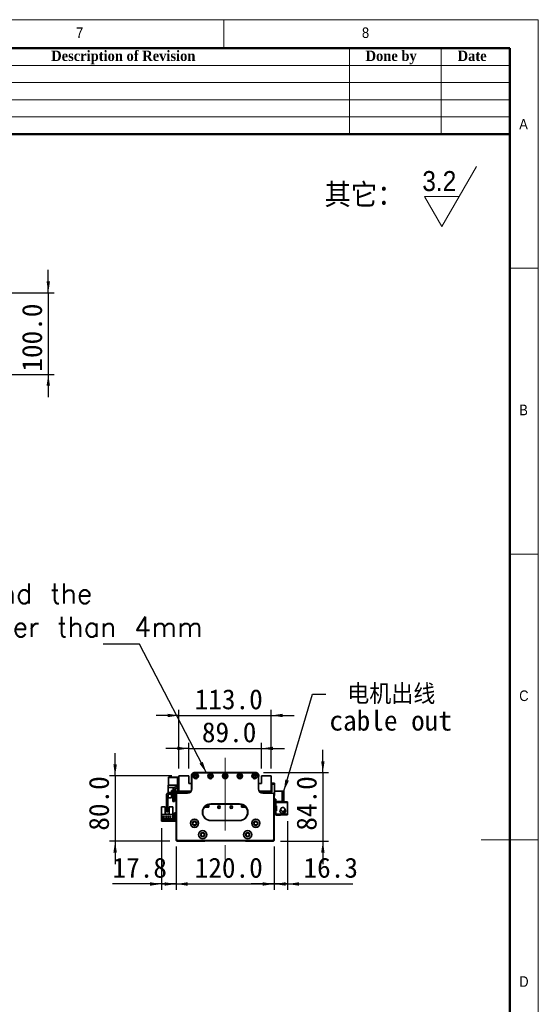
# Model space of a CAD drawing. Header units: millimetres. Extents: x 35 to 2905, y 35 to 2044.
# Tile 10 of 10: x 2270 to 2905, y 838 to 2044. Entities that reach past the tile are written whole.
import ezdxf

# ---------------------------------------------------------------- set-up
doc = ezdxf.new("R2010")
doc.units = ezdxf.units.MM
doc.header["$LTSCALE"] = 7
doc.linetypes.add('CENTERX2', pattern=[20.32, 12.7, -2.54, 2.54, -2.54])
doc.layers.add('黑色实线', color=7, linetype='Continuous')
doc.styles.add('SLDTEXTSTYLE0', font='Gothic.ttf', dxfattribs={"width": 0.913, "bigfont": 'bigfont'})
doc.styles.add('SLDTEXTSTYLE1', font='Gothic.ttf', dxfattribs={"width": 0.913})
doc.styles.add('SLDTEXTSTYLE2', font='timesbd.ttf', dxfattribs={"width": 0.933})
doc.styles.add('SLDTEXTSTYLE8', font='txt')
doc.styles.add('SLDTEXTSTYLE9', font='txt', dxfattribs={"bigfont": 'bigfont'})
doc.dimstyles.new('SLDDIMSTYLE0', dxfattribs={"dimtxt": 24.5, "dimasz": 14, "dimexe": 0, "dimexo": 0.0625, "dimgap": 6.125, "dimtad": 2, "dimdec": 1, "dimrnd": 1e-09, "dimzin": 4, "dimdsep": 46, "dimtxsty": 'SLDTEXTSTYLE8', "dimsah": 1, "dimcen": 0.09, "dimadec": 0, "dimazin": 1, "dimtfac": 1, "dimtdec": 1, "dimtmove": 0, "dimatfit": 0, "dimfxl": 0, "dimfrac": 2, "dimtolj": 1, "dimtzin": 12, "dimarcsym": 0})
doc.dimstyles.new('SLDDIMSTYLE1', dxfattribs={"dimtxt": 24.5, "dimasz": 14, "dimexe": 0, "dimexo": 0.0625, "dimgap": 6.125, "dimtad": 2, "dimdec": 1, "dimrnd": 1e-09, "dimzin": 12, "dimdsep": 46, "dimtxsty": 'SLDTEXTSTYLE8', "dimsah": 1, "dimcen": 0.09, "dimadec": 0, "dimazin": 3, "dimtfac": 1, "dimtdec": 1, "dimtmove": 0, "dimatfit": 0, "dimfxl": 0, "dimfrac": 2, "dimtolj": 1, "dimtzin": 12, "dimarcsym": 0})
doc.dimstyles.new('SLDDIMSTYLE2', dxfattribs={"dimtxt": 0.18, "dimasz": 14, "dimexe": 0, "dimexo": 0.0625, "dimgap": 0, "dimtad": 0, "dimtih": 1, "dimtoh": 1, "dimdec": 0, "dimrnd": 1e-09, "dimzin": 0, "dimdsep": 46, "dimtxsty": 'Standard', "dimsah": 1, "dimcen": 0.09, "dimadec": 0, "dimazin": 0, "dimtfac": 14, "dimtdec": 0, "dimtofl": 0, "dimtmove": 0, "dimatfit": 3, "dimfxl": 0, "dimfrac": 2, "dimtolj": 1, "dimtzin": 0, "dimarcsym": 0})

# ---------------------------------------------------------------- blocks, each defined once
blk = doc.blocks.new('SW_SFSYMBOL_0')
at = {"color": 0, "linetype": 'Continuous', "lineweight": 18}
for p, q in [((24, -36.7), (66.5, 36.8)), ((24, -36.7), (2.8, 0)), ((45.2, 0), (2.8, 0))]:
    blk.add_line(p, q, dxfattribs=at)
at = {"color": 0, "linetype": 'Continuous', "lineweight": 18, "insert": (0, 31.3), "char_height": 24.5, "attachment_point": 1, "style": 'SLDTEXTSTYLE1'}
blk.add_mtext('3.2', dxfattribs=at)
blk = doc.blocks.new('_D')
at = {"layer": '黑色实线'}
for p, q in [((2461.7, 1031.5), (2461.7, 978.5)), ((2581.7, 1031.5), (2581.7, 978.5)), ((2461.7, 985.5), (2433.7, 985.5)), ((2461.7, 985.5), (2581.7, 985.5)), ((2581.7, 985.5), (2609.7, 985.5))]:
    blk.add_line(p, q, dxfattribs=at)
for points in [[(2461.7, 985.5), (2447.7, 987.6), (2447.7, 983.4)], [(2581.7, 985.5), (2595.7, 983.4), (2595.7, 987.6)]]:
    blk.add_solid(points, dxfattribs=at)
at = {"layer": '黑色实线', "insert": (2484.4, 1017.7), "char_height": 24.5, "attachment_point": 1, "style": 'SLDTEXTSTYLE8'}
blk.add_mtext('120.0', dxfattribs=at)
blk = doc.blocks.new('_D_1')
at = {"layer": '黑色实线'}
for p, q in [((2443.9, 1053.7), (2443.9, 978.5)), ((2461.7, 1031.5), (2461.7, 978.5)), ((2443.9, 985.5), (2383.8, 985.5)), ((2443.9, 985.5), (2461.7, 985.5)), ((2461.7, 985.5), (2489.7, 985.5))]:
    blk.add_line(p, q, dxfattribs=at)
for points in [[(2443.9, 985.5), (2429.9, 987.6), (2429.9, 983.4)], [(2461.7, 985.5), (2475.7, 983.4), (2475.7, 987.6)]]:
    blk.add_solid(points, dxfattribs=at)
at = {"layer": '黑色实线', "insert": (2383.8, 1017.7), "char_height": 24.5, "attachment_point": 1, "style": 'SLDTEXTSTYLE8'}
blk.add_mtext('17.8', dxfattribs=at)
blk = doc.blocks.new('_D_2')
at = {"layer": '黑色实线'}
for p, q in [((2641.3, 1121.9), (2641.3, 1149.9)), ((2568.6, 1121.9), (2648.3, 1121.9)), ((2641.3, 1121.9), (2641.3, 1037.9)), ((2589.6, 1037.9), (2648.3, 1037.9)), ((2641.3, 1037.9), (2641.3, 1009.9))]:
    blk.add_line(p, q, dxfattribs=at)
for points in [[(2641.3, 1121.9), (2643.4, 1135.9), (2639.2, 1135.9)], [(2641.3, 1037.9), (2639.2, 1023.9), (2643.4, 1023.9)]]:
    blk.add_solid(points, dxfattribs=at)
at = {"layer": '黑色实线', "insert": (2609.1, 1050.8), "char_height": 24.5, "attachment_point": 1, "rotation": 90, "style": 'SLDTEXTSTYLE8'}
blk.add_mtext('84.0', dxfattribs=at)
blk = doc.blocks.new('_D_3')
at = {"layer": '黑色实线'}
for p, q in [((2387, 1117.9), (2387, 1145.9)), ((2456.3, 1117.9), (2380, 1117.9)), ((2387, 1117.9), (2387, 1037.9)), ((2453.8, 1037.9), (2380, 1037.9)), ((2387, 1037.9), (2387, 1009.9))]:
    blk.add_line(p, q, dxfattribs=at)
for points in [[(2387, 1117.9), (2389.1, 1131.9), (2384.9, 1131.9)], [(2387, 1037.9), (2384.9, 1023.9), (2389.1, 1023.9)]]:
    blk.add_solid(points, dxfattribs=at)
at = {"layer": '黑色实线', "insert": (2354.9, 1050.8), "char_height": 24.5, "attachment_point": 1, "rotation": 90, "style": 'SLDTEXTSTYLE8'}
blk.add_mtext('80.0', dxfattribs=at)
blk = doc.blocks.new('_D_4')
at = {"layer": '黑色实线'}
for p, q in [((2465.2, 1126.8), (2465.2, 1198.9)), ((2578.2, 1126.8), (2578.2, 1198.9)), ((2465.2, 1191.9), (2437.2, 1191.9)), ((2465.2, 1191.9), (2578.2, 1191.9)), ((2578.2, 1191.9), (2606.2, 1191.9))]:
    blk.add_line(p, q, dxfattribs=at)
for points in [[(2465.2, 1191.9), (2451.2, 1194), (2451.2, 1189.8)], [(2578.2, 1191.9), (2592.2, 1189.8), (2592.2, 1194)]]:
    blk.add_solid(points, dxfattribs=at)
at = {"layer": '黑色实线', "insert": (2484.4, 1224), "char_height": 24.5, "attachment_point": 1, "style": 'SLDTEXTSTYLE8'}
blk.add_mtext('113.0', dxfattribs=at)
blk = doc.blocks.new('_D_5')
at = {"layer": '黑色实线'}
for p, q in [((2477.2, 1126.8), (2477.2, 1158.5)), ((2566.2, 1126.8), (2566.2, 1158.5)), ((2477.2, 1151.5), (2449.2, 1151.5)), ((2477.2, 1151.5), (2566.2, 1151.5)), ((2566.2, 1151.5), (2594.2, 1151.5))]:
    blk.add_line(p, q, dxfattribs=at)
for points in [[(2477.2, 1151.5), (2463.2, 1153.6), (2463.2, 1149.4)], [(2566.2, 1151.5), (2580.2, 1149.4), (2580.2, 1153.6)]]:
    blk.add_solid(points, dxfattribs=at)
at = {"layer": '黑色实线', "insert": (2493.2, 1183.6), "char_height": 24.5, "attachment_point": 1, "style": 'SLDTEXTSTYLE8'}
blk.add_mtext('89.0', dxfattribs=at)
blk = doc.blocks.new('_D_6')
at = {"layer": '黑色实线'}
for p, q in [((2598, 1062.3), (2598, 978.5)), ((2581.7, 1030), (2581.7, 978.5)), ((2581.7, 985.5), (2553.7, 985.5)), ((2598, 985.5), (2581.7, 985.5)), ((2598, 985.5), (2677.9, 985.5))]:
    blk.add_line(p, q, dxfattribs=at)
for points in [[(2581.7, 985.5), (2567.7, 987.6), (2567.7, 983.4)], [(2598, 985.5), (2612, 983.4), (2612, 987.6)]]:
    blk.add_solid(points, dxfattribs=at)
at = {"layer": '黑色实线', "insert": (2617.6, 1017.7), "char_height": 24.5, "attachment_point": 1, "style": 'SLDTEXTSTYLE8'}
blk.add_mtext('16.3', dxfattribs=at)
blk = doc.blocks.new('SW_NOTE_3')
at = {"layer": '黑色实线', "color": 0, "char_height": 24.5, "attachment_point": 1}
for s, insert, style in [(' 电机出线', (4.4, 12.5), 'SLDTEXTSTYLE9'), ('cable out', (4.4, -19.9), 'SLDTEXTSTYLE8')]:
    blk.add_mtext(s, dxfattribs=dict(at, insert=insert, style=style))
blk = doc.blocks.new('SW_NOTE_4')
at = {"layer": '黑色实线', "color": 0, "insert": (-801.5, 74.4), "char_height": 24.5, "attachment_point": 1, "style": 'SLDTEXTSTYLE9'}
blk.add_mtext('The distance between the load plate and the \\Psteel belt protection belt shall be greater than 4mm', dxfattribs=at)
blk = doc.blocks.new('_D_9')
at = {"layer": '黑色实线'}
for p, q in [((2305.2, 1709.6), (2305.2, 1737.6)), ((2156, 1709.6), (2312.2, 1709.6)), ((2305.2, 1709.6), (2305.2, 1609.6)), ((2156, 1609.6), (2312.2, 1609.6)), ((2305.2, 1609.6), (2305.2, 1581.6))]:
    blk.add_line(p, q, dxfattribs=at)
for points in [[(2305.2, 1709.6), (2307.3, 1723.6), (2303.1, 1723.6)], [(2305.2, 1609.6), (2303.1, 1595.6), (2307.3, 1595.6)]]:
    blk.add_solid(points, dxfattribs=at)
at = {"layer": '黑色实线', "insert": (2273, 1613), "char_height": 24.5, "attachment_point": 1, "rotation": 90, "style": 'SLDTEXTSTYLE8'}
blk.add_mtext('100.0', dxfattribs=at)

msp = doc.modelspace()

# ---------------------------------------------------------------- linework, layer by layer
at = {"color": 7, "linetype": 'Continuous', "lineweight": 18}
for p, q in [((2905, 2044), (35, 2044)), ((2520, 2009), (2520, 2044)), ((2905, 35), (2905, 2044)), ((70, 2009), (2870, 2009)), ((2674, 2009), (2674, 1904)), ((2786, 2009), (2786, 1904)), ((2870, 2009), (2870, 1904)), ((2870, 2009), (2870, 70)), ((2030, 1988), (2870, 1988)), ((2030, 1967), (2870, 1967)), ((2030, 1946), (2870, 1946)), ((2030, 1925), (2870, 1925)), ((2905, 1739.5), (2870, 1739.5)), ((2870, 1389.5), (2905, 1389.5)), ((2905, 1039.5), (2835, 1039.5))]:
    msp.add_line(p, q, dxfattribs=at)
at = {"color": 7, "linetype": 'Continuous', "lineweight": 50}
for p, q in [((2870, 2009), (70, 2009)), ((2870, 2009), (2870, 70)), ((2870, 1904), (2030, 1904))]:
    msp.add_line(p, q, dxfattribs=at)
at = {"color": 7, "linetype": 'Continuous', "lineweight": 35}
for p, q in [((2483.7, 1121.88), (2483.7, 1121.58)), ((2483.7, 1121.88), (2559.7, 1121.88)), ((2559.7, 1121.58), (2483.7, 1121.58)), ((2559.7, 1121.88), (2559.7, 1121.58)), ((2452.5, 1116.38), (2452.2, 1116.08)), ((2452.5, 1116.08), (2452.2, 1115.95)), ((2452.2, 1115.95), (2452.2, 1116.08)), ((2452.2, 1106.8), (2452.2, 1115.95)), ((2452.5, 1116.38), (2452.5, 1116.08)), ((2452.5, 1116.38), (2463.2, 1116.38)), ((2463.2, 1116.08), (2452.5, 1116.08)), ((2452.5, 1116.08), (2452.5, 1106.68)), ((2463.2, 1116.38), (2465.2, 1116.38)), ((2463.2, 1115.38), (2463.2, 1116.38)), ((2463.2, 1115.38), (2463.2, 1106.88)), ((2465.2, 1115.38), (2463.2, 1115.38)), ((2465.2, 1117.88), (2465.2, 1099.38)), ((2477.2, 1117.88), (2465.2, 1117.88)), ((2477.2, 1108.38), (2477.2, 1117.88)), ((2480.67, 1119.08), (2480.67, 1117.08)), ((2480.67, 1119.08), (2480.7, 1119.08)), ((2480.67, 1117.08), (2480.7, 1117.08)), ((2480.7, 1101.88), (2480.7, 1118.88)), ((2480.7, 1118.88), (2481, 1118.88)), ((2481, 1118.88), (2481, 1101.88)), ((2562.7, 1118.88), (2562.4, 1118.88)), ((2562.4, 1101.88), (2562.4, 1118.88)), ((2562.69, 1119.08), (2562.72, 1119.08)), ((2562.7, 1118.88), (2562.7, 1101.88)), ((2562.72, 1117.08), (2562.7, 1117.08)), ((2562.72, 1119.08), (2562.72, 1117.08)), ((2566.2, 1117.88), (2566.2, 1108.38)), ((2578.2, 1117.88), (2566.2, 1117.88)), ((2578.2, 1099.38), (2578.2, 1117.88)), ((2451.9, 1103.78), (2451.9, 1106.38)), ((2451.9, 1106.38), (2463.2, 1106.38)), ((2451.9, 1103.78), (2459.56, 1103.78)), ((2451.9, 1097.13), (2451.9, 1103.78)), ((2452.5, 1106.68), (2452.2, 1106.8)), ((2452.2, 1106.68), (2452.2, 1106.8)), ((2452.2, 1106.68), (2452.5, 1106.38)), ((2452.5, 1106.68), (2452.5, 1106.38)), ((2452.5, 1106.68), (2463.2, 1106.68)), ((2461.7, 1097.38), (2453.2, 1097.38)), ((2456.2, 1099.88), (2457.7, 1099.88)), ((2456.2, 1097.38), (2456.2, 1099.88)), ((2457.7, 1100.4), (2457.7, 1097.38)), ((2459.7, 1100.38), (2459.7, 1097.38)), ((2459.7, 1099.88), (2461.2, 1099.88)), ((2461.2, 1099.88), (2461.2, 1097.38)), ((2463.2, 1106.88), (2465.2, 1106.88)), ((2463.2, 1105.88), (2463.2, 1106.88)), ((2463.2, 1105.88), (2463.2, 1098.88)), ((2465.2, 1105.88), (2463.2, 1105.88)), ((2465.2, 1099.38), (2480.03, 1099.38)), ((2465.2, 1099.38), (2465.2, 1098.88)), ((2465.5, 1096.88), (2465.5, 1099.38)), ((2466.19, 1098.38), (2467.19, 1099.38)), ((2466.19, 1098.38), (2466.19, 1096.88)), ((2466.79, 1097.33), (2467.74, 1098.28)), ((2466.79, 1096.88), (2466.79, 1097.33)), ((2479.17, 1098.28), (2467.74, 1098.28)), ((2480.7, 1108.38), (2477.2, 1108.38)), ((2478.12, 1099.38), (2478.32, 1099.17)), ((2479.7, 1098.88), (2479.03, 1098.88)), ((2481, 1101.88), (2480.7, 1101.88)), ((2562.7, 1101.88), (2562.4, 1101.88)), ((2566.2, 1108.38), (2562.7, 1108.38)), ((2563.37, 1099.38), (2578.2, 1099.38)), ((2564.36, 1098.88), (2563.7, 1098.88)), ((2575.65, 1098.28), (2564.23, 1098.28)), ((2565.28, 1099.38), (2565.07, 1099.17)), ((2565.07, 1099.17), (2565.28, 1099.38)), ((2565.07, 1099.17), (2565.07, 1099.17)), ((2575.65, 1098.28), (2576.6, 1097.33)), ((2577.2, 1098.38), (2576.2, 1099.38)), ((2576.6, 1096.88), (2576.6, 1097.33)), ((2578.7, 1098.38), (2577.2, 1098.38)), ((2577.2, 1096.88), (2577.2, 1098.38)), ((2578.2, 1108.88), (2581.9, 1108.88)), ((2581.9, 1107.88), (2578.2, 1107.88)), ((2578.2, 1106.38), (2578.7, 1106.38)), ((2578.7, 1099.38), (2578.2, 1099.38)), ((2578.7, 1106.38), (2578.7, 1098.38)), ((2581.9, 1107.88), (2581.9, 1108.88)), ((2581.9, 1108.88), (2582.2, 1108.58)), ((2581.9, 1094.88), (2581.9, 1107.88)), ((2582.2, 1107.75), (2581.9, 1107.88)), ((2582.2, 1108.58), (2582.2, 1107.75)), ((2582.2, 1107.75), (2582.2, 1095)), ((2591.6, 1099.38), (2582.2, 1099.38)), ((2591.6, 1086.38), (2591.6, 1099.38)), ((2591.6, 1099.38), (2593.6, 1099.38)), ((2593.6, 1099.38), (2593.6, 1086.38)), ((2449.7, 1093.88), (2449.7, 1074.88)), ((2451.7, 1093.88), (2451.7, 1074.88)), ((2451.9, 1090.88), (2451.9, 1094.62)), ((2456.2, 1090.88), (2451.9, 1090.88)), ((2461.7, 1095.38), (2453.2, 1095.38)), ((2456.2, 1090.88), (2456.2, 1095.38)), ((2457.7, 1095.38), (2457.7, 1094.38)), ((2457.7, 1094.38), (2459.7, 1094.38)), ((2457.7, 1086.38), (2457.7, 1094.38)), ((2459.7, 1086.38), (2457.7, 1086.38)), ((2459.7, 1095.38), (2459.7, 1094.38)), ((2459.7, 1094.38), (2459.7, 1086.38)), ((2461.2, 1095.38), (2461.2, 1090.88)), ((2461.7, 1090.88), (2461.2, 1090.88)), ((2462, 1095.38), (2461.7, 1095.38)), ((2461.7, 1040.38), (2461.7, 1095.38)), ((2462, 1095.38), (2462, 1040.5)), ((2463.2, 1096.58), (2463.2, 1096.88)), ((2463.2, 1096.88), (2475.7, 1096.88)), ((2475.7, 1096.58), (2463.2, 1096.58)), ((2475.7, 1096.58), (2475.7, 1096.88)), ((2567.7, 1096.88), (2580.2, 1096.88)), ((2567.7, 1096.88), (2567.7, 1096.58)), ((2580.2, 1096.58), (2567.7, 1096.58)), ((2580.2, 1096.88), (2580.2, 1096.58)), ((2581.4, 1040.5), (2581.4, 1095.38)), ((2581.7, 1095.38), (2581.4, 1095.38)), ((2581.7, 1095.38), (2581.7, 1040.38)), ((2581.7, 1094.88), (2581.9, 1094.88)), ((2581.9, 1093.88), (2581.7, 1093.88)), ((2583.6, 1089.38), (2581.7, 1089.38)), ((2582.2, 1095), (2581.9, 1094.88)), ((2581.9, 1093.88), (2581.9, 1094.88)), ((2582.2, 1094.18), (2581.9, 1093.88)), ((2582.2, 1095), (2582.2, 1094.18)), ((2583.6, 1086.38), (2583.6, 1089.38)), ((2591.6, 1086.38), (2583.6, 1086.38)), ((2583.6, 1086.38), (2583.6, 1085.18)), ((2589.6, 1086.38), (2589.6, 1086.18)), ((2598, 1086.18), (2589.6, 1086.18)), ((2593.6, 1086.38), (2591.6, 1086.38)), ((2598, 1086.18), (2598, 1085.18)), ((2443.9, 1080.07), (2448.2, 1080.07)), ((2443.9, 1080.07), (2443.9, 1070.77)), ((2448.2, 1071.07), (2448.2, 1080.07)), ((2449.7, 1074.88), (2451.7, 1074.88)), ((2449.7, 1073.88), (2449.7, 1074.88)), ((2451.7, 1073.88), (2449.7, 1073.88)), ((2451.7, 1074.88), (2451.7, 1073.88)), ((2453.2, 1080.07), (2453.2, 1071.07)), ((2453.2, 1080.07), (2457.5, 1080.07)), ((2457.5, 1080.07), (2457.5, 1070.77)), ((2496.27, 1079.48), (2501.7, 1079.48)), ((2496.35, 1079.58), (2501.7, 1079.58)), ((2498.95, 1079.88), (2496.6, 1079.88)), ((2499.59, 1080.52), (2498.95, 1079.88)), ((2499.09, 1079.88), (2498.95, 1079.88)), ((2499.09, 1079.88), (2500.19, 1080.98)), ((2499.59, 1080.52), (2499.59, 1082.25)), ((2500.19, 1080.98), (2500.19, 1082.54)), ((2501.7, 1079.48), (2501.7, 1083.06)), ((2504.2, 1083.68), (2539.2, 1083.68)), ((2504.2, 1083.68), (2504.2, 1083.38)), ((2539.2, 1083.38), (2504.2, 1083.38)), ((2539.2, 1083.68), (2539.2, 1083.38)), ((2541.7, 1083.06), (2541.7, 1079.48)), ((2541.7, 1079.58), (2547.04, 1079.58)), ((2541.7, 1079.48), (2547.12, 1079.48)), ((2542.7, 1082.74), (2542.7, 1079.58)), ((2543.5, 1082.4), (2543.5, 1080.68)), ((2543.5, 1082.4), (2543.5, 1080.68)), ((2543.5, 1080.68), (2544.3, 1079.88)), ((2544.3, 1079.88), (2543.5, 1080.68)), ((2543.5, 1080.68), (2543.5, 1080.68)), ((2543.8, 1080.52), (2543.8, 1082.25)), ((2543.8, 1080.52), (2543.8, 1082.25)), ((2544.44, 1079.88), (2543.8, 1080.52)), ((2543.8, 1080.52), (2544.44, 1079.88)), ((2543.8, 1080.52), (2543.8, 1080.52)), ((2544.44, 1079.88), (2544.3, 1079.88)), ((2544.3, 1079.88), (2544.3, 1079.88)), ((2546.8, 1079.88), (2544.44, 1079.88)), ((2583.6, 1081.18), (2583.6, 1085.18)), ((2583.6, 1085.18), (2598, 1085.18)), ((2584.6, 1081.18), (2583.6, 1081.18)), ((2583.6, 1081.18), (2583.6, 1080.68)), ((2583.6, 1080.68), (2583.6, 1075.68)), ((2584.6, 1080.68), (2583.6, 1080.68)), ((2583.6, 1075.18), (2583.6, 1075.68)), ((2583.6, 1075.68), (2584.6, 1075.68)), ((2583.6, 1071.18), (2583.6, 1075.18)), ((2583.6, 1075.18), (2584.6, 1075.18)), ((2584.6, 1075.18), (2584.6, 1081.18)), ((2589.05, 1075.97), (2588.95, 1075.18)), ((2589.28, 1076.61), (2589.14, 1076.29)), ((2589.16, 1076.75), (2589.19, 1076.77)), ((2589.19, 1073.59), (2589.16, 1073.6)), ((2589.19, 1076.77), (2589.57, 1077.34)), ((2589.35, 1076.69), (2589.19, 1076.77)), ((2589.31, 1076.59), (2589.19, 1076.65)), ((2594.49, 1075.73), (2594.52, 1075.75)), ((2598, 1085.18), (2598, 1071.18)), ((2457.5, 1070.77), (2443.9, 1070.77)), ((2443.9, 1070.77), (2443.9, 1064.57)), ((2443.9, 1062.57), (2443.9, 1064.57)), ((2443.9, 1064.57), (2444.9, 1064.57)), ((2444.9, 1062.57), (2443.9, 1062.57)), ((2457.2, 1065.87), (2444.2, 1065.87)), ((2444.2, 1065.87), (2444.2, 1065.17)), ((2444.2, 1065.17), (2457.2, 1065.17)), ((2444.9, 1064.57), (2444.9, 1062.57)), ((2458.7, 1064.57), (2444.9, 1064.57)), ((2458.7, 1062.57), (2444.9, 1062.57)), ((2447.64, 1068.12), (2445.14, 1068.12)), ((2445.14, 1068.12), (2445.14, 1067.82)), ((2445.14, 1067.82), (2447.64, 1067.82)), ((2447.64, 1067.82), (2447.64, 1068.12)), ((2453.2, 1071.07), (2448.2, 1071.07)), ((2450.18, 1068.12), (2448.68, 1068.12)), ((2448.68, 1068.12), (2448.68, 1067.82)), ((2448.68, 1067.82), (2450.18, 1067.82)), ((2450.18, 1067.82), (2450.18, 1068.12)), ((2451.22, 1068.12), (2451.22, 1067.82)), ((2452.72, 1068.12), (2451.22, 1068.12)), ((2451.22, 1067.82), (2452.72, 1067.82)), ((2452.72, 1067.82), (2452.72, 1068.12)), ((2455.26, 1068.12), (2453.76, 1068.12)), ((2453.76, 1068.12), (2453.76, 1067.82)), ((2453.76, 1067.82), (2455.26, 1067.82)), ((2455.26, 1067.82), (2455.26, 1068.12)), ((2457.2, 1065.17), (2457.2, 1065.87)), ((2457.5, 1064.57), (2457.5, 1070.77)), ((2458.7, 1064.57), (2458.7, 1062.57)), ((2459.7, 1071.57), (2459.7, 1072.57)), ((2459.7, 1072.57), (2461.7, 1072.57)), ((2461.7, 1071.57), (2459.7, 1071.57)), ((2459.7, 1063.57), (2459.7, 1071.57)), ((2459.7, 1063.57), (2461.7, 1063.57)), ((2459.7, 1062.57), (2459.7, 1063.57)), ((2461.7, 1062.57), (2459.7, 1062.57)), ((2504.2, 1063.38), (2539.2, 1063.38)), ((2504.2, 1063.38), (2504.2, 1063.08)), ((2539.2, 1063.08), (2504.2, 1063.08)), ((2539.2, 1063.38), (2539.2, 1063.08)), ((2598, 1071.18), (2583.6, 1071.18)), ((2583.6, 1071.18), (2583.6, 1069.98)), ((2589.6, 1069.98), (2583.6, 1069.98)), ((2589.6, 1070.18), (2598, 1070.18)), ((2589.6, 1070.18), (2589.6, 1069.98)), ((2598, 1071.18), (2598, 1070.18)), ((2462, 1040.5), (2461.7, 1040.38)), ((2463.7, 1038.38), (2461.7, 1040.38)), ((2461.7, 1038.88), (2461.7, 1040.38)), ((2462.7, 1037.88), (2461.7, 1038.88)), ((2462, 1040.5), (2463.82, 1038.68)), ((2496.7, 1037.88), (2462.7, 1037.88)), ((2463.82, 1038.68), (2463.7, 1038.38)), ((2579.7, 1038.38), (2463.7, 1038.38)), ((2463.82, 1038.68), (2579.57, 1038.68)), ((2496.7, 1037.88), (2497.2, 1038.38)), ((2546.7, 1037.88), (2546.2, 1038.38)), ((2580.7, 1037.88), (2546.7, 1037.88)), ((2579.57, 1038.68), (2581.4, 1040.5)), ((2579.57, 1038.68), (2579.7, 1038.38)), ((2581.7, 1040.38), (2579.7, 1038.38)), ((2580.7, 1037.88), (2581.7, 1038.88)), ((2581.4, 1040.5), (2581.7, 1040.38)), ((2581.7, 1038.88), (2581.7, 1040.38))]:
    msp.add_line(p, q, dxfattribs=at)
at = {"color": 7, "linetype": 'Continuous', "lineweight": 35, "flags": 128}
msp.add_lwpolyline([(2458.7, 1062.57), (2459.28, 1062.63), (2459.7, 1062.74)], dxfattribs=at)
at = {"color": 7, "linetype": 'Continuous', "lineweight": 35}
for centre, radius in [((2485.7, 1117.63), 3.25), ((2485.7, 1117.63), 3), ((2485.7, 1117.63), 1.6), ((2485.7, 1117.63), 1.25), ((2503.7, 1117.63), 3.25), ((2503.7, 1117.63), 3), ((2503.7, 1117.63), 1.6), ((2503.7, 1117.63), 1.25), ((2521.7, 1117.63), 3.25), ((2521.7, 1117.63), 3), ((2521.7, 1117.63), 1.6), ((2521.7, 1117.63), 1.25), ((2539.7, 1117.63), 3.25), ((2539.7, 1117.63), 3), ((2539.7, 1117.63), 1.6), ((2539.7, 1117.63), 1.25), ((2557.7, 1117.63), 3.25), ((2557.7, 1117.63), 3), ((2557.7, 1117.63), 1.6), ((2557.7, 1117.63), 1.25), ((2514.2, 1079.58), 1.53), ((2514.2, 1079.58), 1.25), ((2529.2, 1079.58), 1.53), ((2529.2, 1079.58), 1.25), ((2484.2, 1059.91), 5.03), ((2484.2, 1059.91), 5), ((2484.2, 1059.91), 2.65), ((2484.2, 1059.91), 2.1), ((2559.2, 1059.91), 5.03), ((2559.2, 1059.91), 5), ((2559.2, 1059.91), 2.65), ((2559.2, 1059.91), 2.1), ((2494.2, 1045.91), 5.03), ((2494.2, 1045.91), 5), ((2549.2, 1045.91), 5.03), ((2549.2, 1045.91), 5), ((2494.2, 1045.91), 2.65), ((2494.2, 1045.91), 2.1), ((2549.2, 1045.91), 2.65), ((2549.2, 1045.91), 2.1)]:
    msp.add_circle(centre, radius, dxfattribs=at)
for centre, radius, start, end in [((2483.7, 1118.88), 3, 90, 180), ((2483.7, 1118.88), 2.7, 90, 180), ((2559.7, 1118.88), 3, 0, 90), ((2559.7, 1118.88), 2.7, 0, 90), ((2453.2, 1093.88), 3.5, 90, 180), ((2461.7, 1100.4), 4, 94.78019, 180), ((2461.7, 1100.38), 2, 94.78019, 180), ((2461.2, 1106.38), 2, 274.78019, 0), ((2461.2, 1106.35), 4, 274.78019, 300), ((2461.7, 1098.88), 1.5, 270, 0), ((2461.7, 1098.88), 3.5, 325.1501, 0), ((2475.7, 1101.88), 5.3, 270, 0), ((2475.7, 1101.88), 5, 270, 0), ((2479.03, 1099.88), 1, 224.99989, 270), ((2567.7, 1101.88), 5.3, 180, 270), ((2567.7, 1101.88), 5, 180, 270), ((2564.36, 1099.88), 1, 270, 315.00006), ((2564.36, 1099.88), 1, 270, 315.00006), ((2453.2, 1093.88), 1.5, 90, 180), ((2463.2, 1095.38), 1.5, 90, 180), ((2463.2, 1095.38), 1.2, 90, 180), ((2580.2, 1095.38), 1.5, 0, 90), ((2580.2, 1095.38), 1.2, 0, 90), ((2504.2, 1073.38), 10.3, 90, 270), ((2504.2, 1073.38), 10, 90, 270), ((2539.2, 1073.38), 10.3, 270, 90), ((2539.2, 1073.38), 10, 270, 90), ((2592.2, 1075.18), 3.4, 207.88541, 44.31348), ((2592.2, 1075.18), 3.45, 237.57421, 0), ((2592.2, 1075.18), 2.5, 274.06825, 11.05475), ((2592.2, 1075.18), 2.6, 277.27427, 10.90897), ((2592.2, 1075.18), 3.45, 0, 47.89891), ((2458.7, 1065.57), 1, 270, 0)]:
    msp.add_arc(centre, radius, start, end, dxfattribs=at)
for points, knots in [([(2590.02, 1078.1), (2589.84, 1077.74), (2589.51, 1077.09), (2589.05, 1076.03), (2588.83, 1075.21), (2588.77, 1074.54), (2588.88, 1073.98), (2589.1, 1073.37), (2589.55, 1072.78), (2590.24, 1072.34), (2590.96, 1072.1), (2591.72, 1072.1), (2592.43, 1072.33), (2592.61, 1072.45), (2592.57, 1072.49), (2592.55, 1072.5)], [0, 0, 0, 0, 0.1800973, 0.3300079, 0.4496434, 0.5397522, 0.5746203, 0.6053263, 0.6784017, 0.7214098, 0.7619855, 0.829166, 0.8886752, 0.9606027, 1, 1, 1, 1]), ([(2593.59, 1078.94), (2593.83, 1078.71), (2594.33, 1078.25), (2594.74, 1077.33), (2594.78, 1076.41), (2594.5, 1075.62), (2593.99, 1075), (2593.3, 1074.59), (2592.49, 1074.43), (2591.65, 1074.53), (2590.87, 1074.9), (2590.25, 1075.5), (2589.86, 1076.27), (2589.77, 1077.11), (2589.88, 1077.87), (2590.22, 1078.46), (2590.75, 1078.88), (2591.48, 1079.13), (2592.23, 1079.21), (2592.77, 1079.23), (2593.03, 1079.22), (2593.12, 1079.22), (2593.14, 1079.21), (2593.22, 1079.18), (2593.37, 1079.09), (2593.5, 1079), (2593.59, 1078.94)], [0, 0, 0, 0, 0.0648178, 0.129779, 0.1897337, 0.2426167, 0.2944124, 0.3462444, 0.3987249, 0.4522001, 0.5066015, 0.5614528, 0.6160518, 0.6697709, 0.7270685, 0.7653781, 0.8036901, 0.8589077, 0.914228, 0.9495551, 0.9640012, 0.9648503, 0.9657586, 0.9687099, 0.9805278, 1, 1, 1, 1]), ([(2594.42, 1074.03), (2594.52, 1074.28), (2594.72, 1074.75), (2594.76, 1075.26), (2594.67, 1075.56), (2594.65, 1075.66)], [0, 0, 0, 0, 0.4359577, 0.8266987, 1, 1, 1, 1])]:
    msp.add_open_spline(points, degree=3, knots=knots, dxfattribs=at)
at = {"layer": '黑色实线', "linetype": 'CENTERX2', "lineweight": 18}
msp.add_line((2521.7, 1139.83), (2521.7, 995.93), dxfattribs=at)

# ---------------------------------------------------------------- block references
at = {"color": 7, "linetype": 'Continuous', "lineweight": 18}
msp.add_blockref('SW_SFSYMBOL_0', (2763.03, 1827.32), dxfattribs=at)
at = {"layer": '黑色实线'}
for name, p in [('SW_NOTE_4', (2372.38, 1279.14)), ('SW_NOTE_3', (2644.94, 1217.79))]:
    msp.add_blockref(name, p, dxfattribs=at)

# ---------------------------------------------------------------- texts
at = {"color": 7, "linetype": 'Continuous', "lineweight": 0}
for s, insert, char_height, attachment_point, style in [('7', (2339.17, 2034.52), 12.96, 1, 'SLDTEXTSTYLE1'), ('8', (2689.17, 2034.52), 12.96, 1, 'SLDTEXTSTYLE1'), ('Description of Revision', (2397.01, 2006.1), 12.6, 2, 'SLDTEXTSTYLE2'), ('Done by', (2724.88, 2006.1), 12.6, 2, 'SLDTEXTSTYLE2'), ('Date', (2824, 2006.1), 12.6, 2, 'SLDTEXTSTYLE2'), ('A', (2881.67, 1922.52), 12.96, 1, 'SLDTEXTSTYLE1'), ('B', (2881.67, 1572.52), 12.96, 1, 'SLDTEXTSTYLE1'), ('C', (2881.67, 1222.52), 12.96, 1, 'SLDTEXTSTYLE1'), ('D', (2881.67, 872.52), 12.96, 1, 'SLDTEXTSTYLE1')]:
    msp.add_mtext(s, dxfattribs=dict(at, insert=insert, char_height=char_height, attachment_point=attachment_point, style=style))
at = {"color": 7, "linetype": 'Continuous', "lineweight": 18, "insert": (2643.32, 1843.08), "char_height": 25.929, "attachment_point": 1, "style": 'SLDTEXTSTYLE0'}
msp.add_mtext('其它：', dxfattribs=at)

# ---------------------------------------------------------------- dimensions: what is measured, and where the dimension line sits
at = {"layer": '黑色实线'}
for base, p1, p2, picture, middle in [((2305.16, 1609.62), (2147.16, 1709.62), (2147.16, 1609.62), '_D_9', (2305.16, 1651.99)), ((2387.04, 1037.88), (2465.2, 1117.88), (2462.7, 1037.88), '_D_3', (2387.04, 1081)), ((2641.28, 1037.88), (2559.7, 1121.88), (2580.7, 1037.88), '_D_2', (2641.28, 1081))]:
    dim = msp.add_linear_dim(base=base, p1=p1, p2=p2, angle=90, dimstyle='SLDDIMSTYLE0', dxfattribs=at)
    dim.commit()
    dim.dimension.update_dxf_attribs({"geometry": picture, "text_midpoint": middle, "dimtype": 160})
for base, p1, p2, dimstyle, picture, middle in [((2578.2, 1191.88), (2465.2, 1117.88), (2578.2, 1117.88), 'SLDDIMSTYLE0', '_D_4', (2523.4, 1191.88)), ((2566.2, 1151.48), (2477.2, 1117.88), (2566.2, 1117.88), 'SLDDIMSTYLE0', '_D_5', (2523.4, 1151.48)), ((2461.7, 985.51), (2443.9, 1062.57), (2461.7, 1040.38), 'SLDDIMSTYLE1', '_D_1', (2413.98, 985.51)), ((2581.7, 985.51), (2598, 1071.18), (2581.7, 1038.88), 'SLDDIMSTYLE1', '_D_6', (2647.76, 985.51)), ((2581.7, 985.51), (2461.7, 1040.38), (2581.7, 1040.38), 'SLDDIMSTYLE0', '_D', (2523.4, 985.51))]:
    dim = msp.add_linear_dim(base=base, p1=p1, p2=p2, dimstyle=dimstyle, dxfattribs=at)
    dim.commit()
    dim.dimension.update_dxf_attribs({"geometry": picture, "text_midpoint": middle, "dimtype": 160})

# ---------------------------------------------------------------- leaders
for points in [[(2498.78, 1121.58), (2416.83, 1279.14), (2372.38, 1279.14)], [(2593.6, 1099.38), (2628.53, 1217.79), (2644.94, 1217.79)]]:
    msp.add_leader(points, dimstyle='SLDDIMSTYLE2', dxfattribs=at)

doc.saveas('drawing.dxf')
